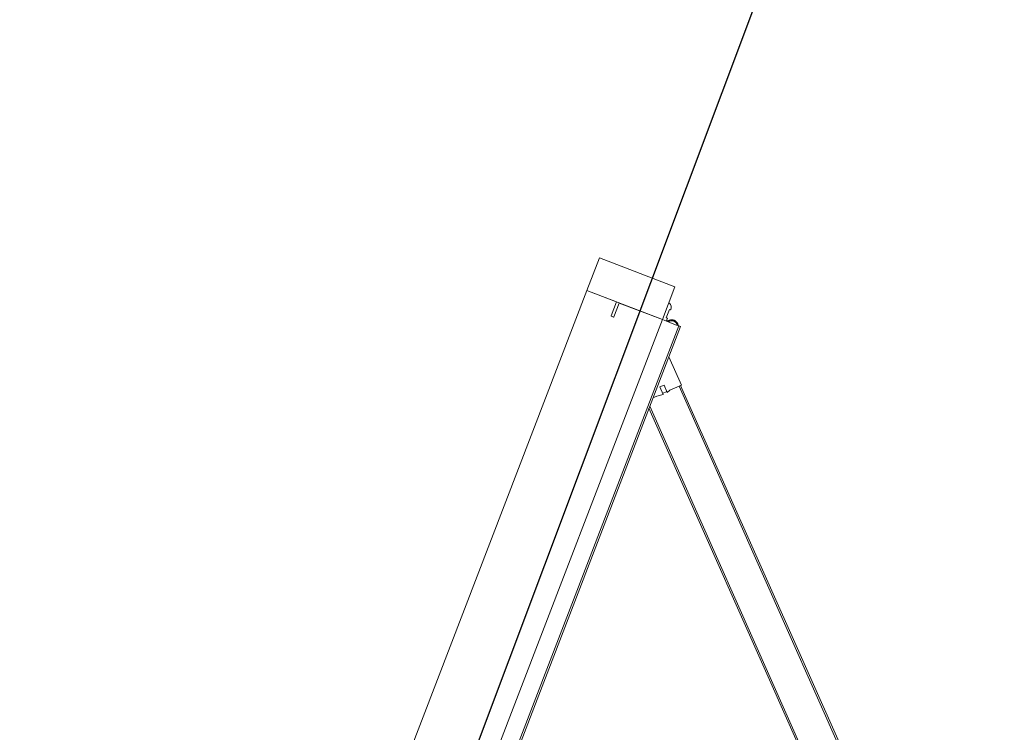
# Model space of a CAD drawing. Header units: millimetres. Extents: x 1512 to 2105, y 794 to 1149.
# Tile 103 of 256: x 1827.435 to 1828.671, y 880.007 to 880.902. Entities that reach past the tile are written whole.
import ezdxf

# ---------------------------------------------------------------- set-up
doc = ezdxf.new("R2010")
doc.units = ezdxf.units.MM
doc.layers.add('A-DOOR', color=31, linetype='Continuous', lineweight=9)
doc.styles.get("Standard").update_dxf_attribs({"font": 'arial.ttf'})

# ---------------------------------------------------------------- blocks, each defined once
blk = doc.blocks.new('5-panel_Bi-fold_external_door_10806 - Type 1-V8-اول')
at = {"layer": 'A-DOOR'}
for p, q in [((-1.6757, 0.689), (-2.262, 0.1027)), ((-1.6743, 0.6876), (-2.2606, 0.1012)), ((-1.6432, 0.6565), (-2.2239, 0.0757)), ((-1.6417, 0.655), (-2.2211, 0.0757)), ((-2.2627, 0.1034), (-2.2904, 0.0757)), ((-2.2516, 0.0922), (-2.2627, 0.1034)), ((-2.2606, 0.1012), (-2.262, 0.1027)), ((-2.2551, 0.083), (-2.248, 0.0901)), ((-2.248, 0.0901), (-2.2516, 0.0922)), ((-2.2445, 0.0851), (-2.2488, 0.0894)), ((2.581, 0.0759), (-2.331, 0.0759)), ((-2.331, 0.0755), (-2.331, 0.0759)), ((-2.331, 0.0743), (-2.331, 0.0755)), ((-2.331, 0.0737), (-2.331, 0.0743)), ((-2.2509, 0.0788), (-2.2551, 0.083)), ((-2.2435, 0.0861), (-2.2509, 0.0788)), ((-2.2389, 0.0796), (-2.2435, 0.0861)), ((-2.2351, 0.0757), (-2.2389, 0.0796)), ((2.581, 0.0737), (-2.331, 0.0737)), ((-2.331, 0.0693), (-2.331, 0.0737)), ((-2.331, 0.0538), (-2.331, 0.0693)), ((-2.331, 0.0516), (-2.375, 0.0516)), ((-2.375, 0.0516), (-2.375, -0.05)), ((-2.3461, 0.0569), (-2.3469, 0.0569)), ((-2.3461, 0.0569), (-2.3469, 0.0569)), ((-2.3461, 0.0553), (-2.3461, 0.0569)), ((-2.3461, 0.0553), (-2.3461, 0.0569)), ((-2.335, 0.0553), (-2.3461, 0.0553)), ((-2.331, 0.0569), (-2.335, 0.0569)), ((-2.335, 0.0569), (-2.335, 0.0553)), ((-2.3325, 0.0594), (-2.3325, 0.0569)), ((-2.3325, 0.0594), (-2.3325, 0.0569)), ((-2.3325, 0.0594), (-2.3325, 0.0569)), ((-2.3325, 0.0594), (-2.3325, 0.0569)), ((-2.331, 0.0516), (-2.331, 0.0538)), ((-2.331, -0.05), (-2.331, 0.0516)), ((-2.331, 0.0516), (2.581, 0.0516)), ((-2.331, -0.0065), (-2.331, 0.0516)), ((-2.3125, -0.0065), (-2.331, -0.0065)), ((-2.331, -0.05), (-2.331, -0.0102)), ((-2.331, -0.0102), (-2.3125, -0.0102)), ((-2.312, -0.0097), (-2.312, -0.007)), ((-2.375, -0.05), (-2.331, -0.05)), ((-2.331, -0.05), (2.581, -0.05))]:
    blk.add_line(p, q, dxfattribs=at)
at = {"layer": 'A-DOOR', "flags": 128}
blk.add_lwpolyline([(-2.3312, 0.0727), (-2.3315, 0.0725), (-2.3317, 0.0724), (-2.332, 0.0722), (-2.3323, 0.072), (-2.3325, 0.0718), (-2.3328, 0.0716), (-2.333, 0.0714), (-2.3332, 0.0712), (-2.3335, 0.0709), (-2.3337, 0.0707), (-2.3339, 0.0704), (-2.3341, 0.0702), (-2.3342, 0.0699), (-2.3344, 0.0696), (-2.3346, 0.0694), (-2.3347, 0.0691), (-2.3348, 0.0688), (-2.335, 0.0685), (-2.3351, 0.0682), (-2.3352, 0.0679), (-2.3352, 0.0676), (-2.3353, 0.0673), (-2.3354, 0.067), (-2.3354, 0.0666), (-2.3355, 0.0663), (-2.3355, 0.066), (-2.3355, 0.0657), (-2.3355, 0.0654), (-2.3355, 0.065), (-2.3355, 0.0647), (-2.3354, 0.0644), (-2.3354, 0.0641), (-2.3353, 0.0638), (-2.3352, 0.0635), (-2.3351, 0.0632), (-2.335, 0.0629), (-2.3349, 0.0626), (-2.3348, 0.0623), (-2.3346, 0.062), (-2.3345, 0.0617), (-2.3343, 0.0614), (-2.3342, 0.0612), (-2.334, 0.0609), (-2.3338, 0.0606), (-2.3336, 0.0604), (-2.3334, 0.0602), (-2.3331, 0.0599), (-2.3329, 0.0597), (-2.3327, 0.0595), (-2.3324, 0.0593), (-2.3322, 0.0591), (-2.3319, 0.0589), (-2.3316, 0.0587), (-2.3313, 0.0586), (-2.3311, 0.0584)], dxfattribs=at)
blk.add_lwpolyline([(-2.3312, 0.0727), (-2.3315, 0.0725), (-2.3317, 0.0724), (-2.332, 0.0722), (-2.3323, 0.072), (-2.3325, 0.0718), (-2.3328, 0.0716), (-2.333, 0.0714), (-2.3332, 0.0712), (-2.3335, 0.0709), (-2.3337, 0.0707), (-2.3339, 0.0704), (-2.3341, 0.0702), (-2.3342, 0.0699), (-2.3344, 0.0696), (-2.3346, 0.0694), (-2.3347, 0.0691), (-2.3348, 0.0688), (-2.335, 0.0685), (-2.3351, 0.0682), (-2.3352, 0.0679), (-2.3352, 0.0676), (-2.3353, 0.0673), (-2.3354, 0.067), (-2.3354, 0.0666), (-2.3355, 0.0663), (-2.3355, 0.066), (-2.3355, 0.0657), (-2.3355, 0.0654), (-2.3355, 0.065), (-2.3355, 0.0647), (-2.3354, 0.0644), (-2.3354, 0.0641), (-2.3353, 0.0638), (-2.3352, 0.0635), (-2.3351, 0.0632), (-2.335, 0.0629), (-2.3349, 0.0626), (-2.3348, 0.0623), (-2.3346, 0.062), (-2.3345, 0.0617), (-2.3343, 0.0614), (-2.3342, 0.0612), (-2.334, 0.0609), (-2.3338, 0.0606), (-2.3336, 0.0604), (-2.3334, 0.0602), (-2.3331, 0.0599), (-2.3329, 0.0597), (-2.3327, 0.0595), (-2.3324, 0.0593), (-2.3322, 0.0591), (-2.3319, 0.0589), (-2.3316, 0.0587), (-2.3313, 0.0586), (-2.3311, 0.0584)], dxfattribs=at)
blk.add_lwpolyline([(-2.3312, 0.0727), (-2.3315, 0.0725), (-2.3317, 0.0724), (-2.332, 0.0722), (-2.3323, 0.072), (-2.3325, 0.0718), (-2.3328, 0.0716), (-2.333, 0.0714), (-2.3332, 0.0712), (-2.3335, 0.0709), (-2.3337, 0.0707), (-2.3339, 0.0704), (-2.3341, 0.0702), (-2.3342, 0.0699), (-2.3344, 0.0696), (-2.3346, 0.0694), (-2.3347, 0.0691), (-2.3348, 0.0688), (-2.335, 0.0685), (-2.3351, 0.0682), (-2.3352, 0.0679), (-2.3352, 0.0676), (-2.3353, 0.0673), (-2.3354, 0.067), (-2.3354, 0.0666), (-2.3355, 0.0663), (-2.3355, 0.066), (-2.3355, 0.0657), (-2.3355, 0.0654), (-2.3355, 0.065), (-2.3355, 0.0647), (-2.3354, 0.0644), (-2.3354, 0.0641), (-2.3353, 0.0638), (-2.3352, 0.0635), (-2.3351, 0.0632), (-2.335, 0.0629), (-2.3349, 0.0626), (-2.3348, 0.0623), (-2.3346, 0.062), (-2.3345, 0.0617), (-2.3343, 0.0614), (-2.3342, 0.0612), (-2.334, 0.0609), (-2.3338, 0.0606), (-2.3336, 0.0604), (-2.3334, 0.0602), (-2.3331, 0.0599), (-2.3329, 0.0597), (-2.3327, 0.0595), (-2.3324, 0.0593), (-2.3322, 0.0591), (-2.3319, 0.0589), (-2.3316, 0.0587), (-2.3313, 0.0586), (-2.3311, 0.0584)], dxfattribs=at)
blk.add_lwpolyline([(-2.3312, 0.0727), (-2.3315, 0.0725), (-2.3317, 0.0724), (-2.332, 0.0722), (-2.3323, 0.072), (-2.3325, 0.0718), (-2.3328, 0.0716), (-2.333, 0.0714), (-2.3332, 0.0712), (-2.3335, 0.0709), (-2.3337, 0.0707), (-2.3339, 0.0704), (-2.3341, 0.0702), (-2.3342, 0.0699), (-2.3344, 0.0696), (-2.3346, 0.0694), (-2.3347, 0.0691), (-2.3348, 0.0688), (-2.335, 0.0685), (-2.3351, 0.0682), (-2.3352, 0.0679), (-2.3352, 0.0676), (-2.3353, 0.0673), (-2.3354, 0.067), (-2.3354, 0.0666), (-2.3355, 0.0663), (-2.3355, 0.066), (-2.3355, 0.0657), (-2.3355, 0.0654), (-2.3355, 0.065), (-2.3355, 0.0647), (-2.3354, 0.0644), (-2.3354, 0.0641), (-2.3353, 0.0638), (-2.3352, 0.0635), (-2.3351, 0.0632), (-2.335, 0.0629), (-2.3349, 0.0626), (-2.3348, 0.0623), (-2.3346, 0.062), (-2.3345, 0.0617), (-2.3343, 0.0614), (-2.3342, 0.0612), (-2.334, 0.0609), (-2.3338, 0.0606), (-2.3336, 0.0604), (-2.3334, 0.0602), (-2.3331, 0.0599), (-2.3329, 0.0597), (-2.3327, 0.0595), (-2.3324, 0.0593), (-2.3322, 0.0591), (-2.3319, 0.0589), (-2.3316, 0.0587), (-2.3313, 0.0586), (-2.3311, 0.0584)], dxfattribs=at)
blk.add_lwpolyline([(-2.3312, 0.0727), (-2.3315, 0.0725), (-2.3317, 0.0724), (-2.332, 0.0722), (-2.3323, 0.072), (-2.3325, 0.0718), (-2.3328, 0.0716), (-2.333, 0.0714), (-2.3332, 0.0712), (-2.3335, 0.0709), (-2.3337, 0.0707), (-2.3339, 0.0704), (-2.3341, 0.0702), (-2.3342, 0.0699), (-2.3344, 0.0696), (-2.3346, 0.0694), (-2.3347, 0.0691), (-2.3348, 0.0688), (-2.335, 0.0685), (-2.3351, 0.0682), (-2.3352, 0.0679), (-2.3352, 0.0676), (-2.3353, 0.0673), (-2.3354, 0.067), (-2.3354, 0.0666), (-2.3355, 0.0663), (-2.3355, 0.066), (-2.3355, 0.0657), (-2.3355, 0.0654), (-2.3355, 0.065), (-2.3355, 0.0647), (-2.3354, 0.0644), (-2.3354, 0.0641), (-2.3353, 0.0638), (-2.3352, 0.0635), (-2.3351, 0.0632), (-2.335, 0.0629), (-2.3349, 0.0626), (-2.3348, 0.0623), (-2.3346, 0.062), (-2.3345, 0.0617), (-2.3343, 0.0614), (-2.3342, 0.0612), (-2.334, 0.0609), (-2.3338, 0.0606), (-2.3336, 0.0604), (-2.3334, 0.0602), (-2.3331, 0.0599), (-2.3329, 0.0597), (-2.3327, 0.0595), (-2.3324, 0.0593), (-2.3322, 0.0591), (-2.3319, 0.0589), (-2.3316, 0.0587), (-2.3313, 0.0586), (-2.3311, 0.0584)], dxfattribs=at)
blk.add_lwpolyline([(-2.3312, 0.0727), (-2.3315, 0.0725), (-2.3317, 0.0724), (-2.332, 0.0722), (-2.3323, 0.072), (-2.3325, 0.0718), (-2.3328, 0.0716), (-2.333, 0.0714), (-2.3332, 0.0712), (-2.3335, 0.0709), (-2.3337, 0.0707), (-2.3339, 0.0704), (-2.3341, 0.0702), (-2.3342, 0.0699), (-2.3344, 0.0696), (-2.3346, 0.0694), (-2.3347, 0.0691), (-2.3348, 0.0688), (-2.335, 0.0685), (-2.3351, 0.0682), (-2.3352, 0.0679), (-2.3352, 0.0676), (-2.3353, 0.0673), (-2.3354, 0.067), (-2.3354, 0.0666), (-2.3355, 0.0663), (-2.3355, 0.066), (-2.3355, 0.0657), (-2.3355, 0.0654), (-2.3355, 0.065), (-2.3355, 0.0647), (-2.3354, 0.0644), (-2.3354, 0.0641), (-2.3353, 0.0638), (-2.3352, 0.0635), (-2.3351, 0.0632), (-2.335, 0.0629), (-2.3349, 0.0626), (-2.3348, 0.0623), (-2.3346, 0.062), (-2.3345, 0.0617), (-2.3343, 0.0614), (-2.3342, 0.0612), (-2.334, 0.0609), (-2.3338, 0.0606), (-2.3336, 0.0604), (-2.3334, 0.0602), (-2.3331, 0.0599), (-2.3329, 0.0597), (-2.3327, 0.0595), (-2.3324, 0.0593), (-2.3322, 0.0591), (-2.3319, 0.0589), (-2.3316, 0.0587), (-2.3313, 0.0586), (-2.3311, 0.0584)], dxfattribs=at)
blk.add_lwpolyline([(-2.3312, 0.0727), (-2.3315, 0.0725), (-2.3317, 0.0724), (-2.332, 0.0722), (-2.3323, 0.072), (-2.3325, 0.0718), (-2.3328, 0.0716), (-2.333, 0.0714), (-2.3332, 0.0712), (-2.3335, 0.0709), (-2.3337, 0.0707), (-2.3339, 0.0704), (-2.3341, 0.0702), (-2.3342, 0.0699), (-2.3344, 0.0696), (-2.3346, 0.0694), (-2.3347, 0.0691), (-2.3348, 0.0688), (-2.335, 0.0685), (-2.3351, 0.0682), (-2.3352, 0.0679), (-2.3352, 0.0676), (-2.3353, 0.0673), (-2.3354, 0.067), (-2.3354, 0.0666), (-2.3355, 0.0663), (-2.3355, 0.066), (-2.3355, 0.0657), (-2.3355, 0.0654), (-2.3355, 0.065), (-2.3355, 0.0647), (-2.3354, 0.0644), (-2.3354, 0.0641), (-2.3353, 0.0638), (-2.3352, 0.0635), (-2.3351, 0.0632), (-2.335, 0.0629), (-2.3349, 0.0626), (-2.3348, 0.0623), (-2.3346, 0.062), (-2.3345, 0.0617), (-2.3343, 0.0614), (-2.3342, 0.0612), (-2.334, 0.0609), (-2.3338, 0.0606), (-2.3336, 0.0604), (-2.3334, 0.0602), (-2.3331, 0.0599), (-2.3329, 0.0597), (-2.3327, 0.0595), (-2.3324, 0.0593), (-2.3322, 0.0591), (-2.3319, 0.0589), (-2.3316, 0.0587), (-2.3313, 0.0586), (-2.3311, 0.0584)], dxfattribs=at)
blk.add_lwpolyline([(-2.3312, 0.0727), (-2.3315, 0.0725), (-2.3317, 0.0724), (-2.332, 0.0722), (-2.3323, 0.072), (-2.3325, 0.0718), (-2.3328, 0.0716), (-2.333, 0.0714), (-2.3332, 0.0712), (-2.3335, 0.0709), (-2.3337, 0.0707), (-2.3339, 0.0704), (-2.3341, 0.0702), (-2.3342, 0.0699), (-2.3344, 0.0696), (-2.3346, 0.0694), (-2.3347, 0.0691), (-2.3348, 0.0688), (-2.335, 0.0685), (-2.3351, 0.0682), (-2.3352, 0.0679), (-2.3352, 0.0676), (-2.3353, 0.0673), (-2.3354, 0.067), (-2.3354, 0.0666), (-2.3355, 0.0663), (-2.3355, 0.066), (-2.3355, 0.0657), (-2.3355, 0.0654), (-2.3355, 0.065), (-2.3355, 0.0647), (-2.3354, 0.0644), (-2.3354, 0.0641), (-2.3353, 0.0638), (-2.3352, 0.0635), (-2.3351, 0.0632), (-2.335, 0.0629), (-2.3349, 0.0626), (-2.3348, 0.0623), (-2.3346, 0.062), (-2.3345, 0.0617), (-2.3343, 0.0614), (-2.3342, 0.0612), (-2.334, 0.0609), (-2.3338, 0.0606), (-2.3336, 0.0604), (-2.3334, 0.0602), (-2.3331, 0.0599), (-2.3329, 0.0597), (-2.3327, 0.0595), (-2.3324, 0.0593), (-2.3322, 0.0591), (-2.3319, 0.0589), (-2.3316, 0.0587), (-2.3313, 0.0586), (-2.3311, 0.0584)], dxfattribs=at)
at = {"layer": 'A-DOOR'}
for centre, radius, start, end in [((-2.3275, 0.0656), 0.007, 124.641, 235.359), ((-2.3469, 0.0499), 0.007, 90, 159.7478), ((-2.3469, 0.0499), 0.007, 90, 159.7478), ((-2.353, 0.0521), 0.0005, 159.7478, 270), ((-2.353, 0.0521), 0.0005, 159.7478, 270), ((-2.3275, 0.0656), 0.008, 231.3178, 244.0452), ((-2.3275, 0.0656), 0.008, 231.3178, 244.0452), ((-2.3275, 0.0656), 0.008, 231.3178, 244.0452), ((-2.3275, 0.0656), 0.008, 231.3178, 244.0452), ((-2.3125, -0.007), 0.0005, 0, 90), ((-2.3125, -0.0097), 0.0005, 270, 0)]:
    blk.add_arc(centre, radius, start, end, dxfattribs=at)

msp = doc.modelspace()

# ---------------------------------------------------------------- linework, layer by layer
msp.add_line((1824.9469, 871.8341), (1830.3823, 886.311))

# ---------------------------------------------------------------- block references
at = {"layer": 'A-DOOR', "rotation": 248.9627525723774}
msp.add_blockref('5-panel_Bi-fold_external_door_10806 - Type 1-V8-اول', (1827.3572, 878.368), dxfattribs=at)

# ---------------------------------------------------------------- texts
at = {"insert": (1820.7821, 885.3565), "char_height": 0.92756, "attachment_point": 1}
msp.add_mtext_dynamic_manual_height_columns('{\\fArial|b0|i0|c178|p34;مطالعه کتابهای چندرسانه ای\\Pبرادران}', width=4.028264, gutter_width=12.5, heights=[0], dxfattribs=at)

doc.saveas('drawing.dxf')
